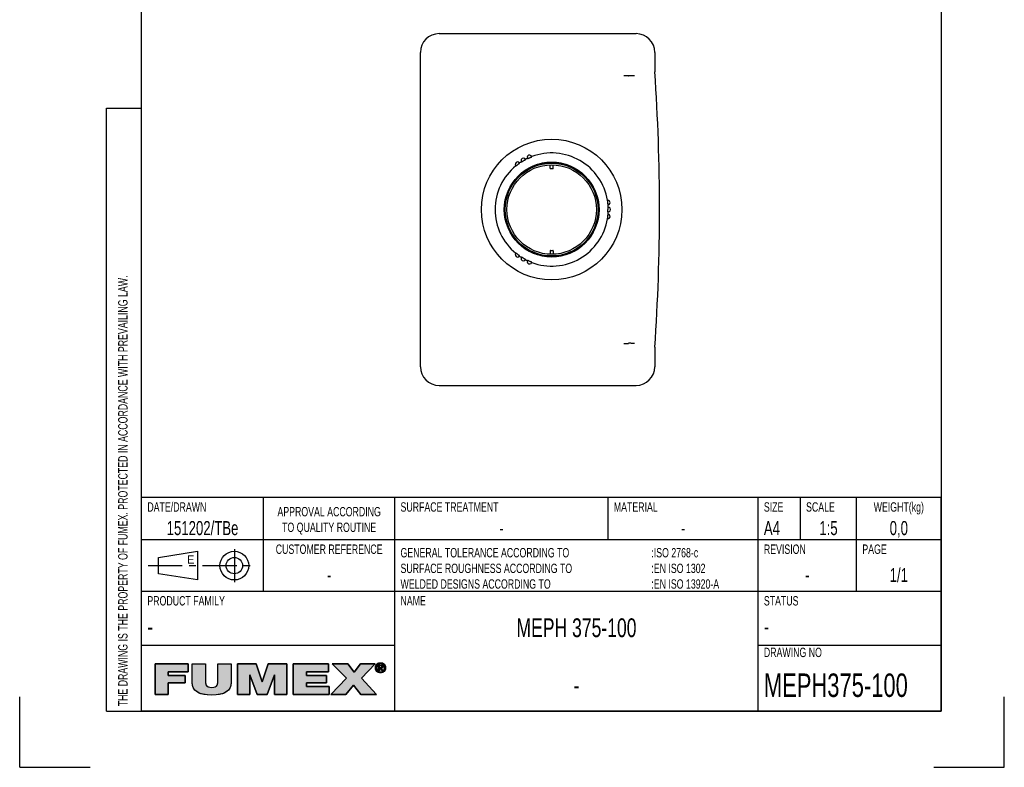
# Model space of a CAD drawing. Extents: x 0 to 210, y 0 to 297.
# Tile 1 of 2: x 0 to 210, y 0 to 159. Entities that reach past the tile are written whole.
import ezdxf

# ---------------------------------------------------------------- set-up
doc = ezdxf.new("R2010")
doc.units = 0
doc.header["$LTSCALE"] = 19.36
doc.linetypes.add('CENTER', pattern=[0.6, 0.375, -0.075, 0.075, -0.075])
doc.layers.get('0').update_dxf_attribs({"linetype": 'CONTINUOUS'})
for name, color, linetype in [('101196_DXF_CONTINUOUS_LINE', 7, 'CONTINUOUS'), ('105-878_DXF_CONTINUOUS_LIN', 7, 'CONTINUOUS'), ('116461_DXF_CONTINUOUS_LINE', 7, 'CONTINUOUS'), ('117031_DXF_CONTINUOUS_LINE', 7, 'CONTINUOUS'), ('117041_DXF_CONTINUOUS_LINE', 7, 'CONTINUOUS'), ('MEPH375-100_DXF_CONTINUOUS', 7, 'CONTINUOUS'), ('MEPH375-100_DXF_FORMAT', 7, 'CONTINUOUS')]:
    doc.layers.add(name, color=color, linetype=linetype)
doc.styles.add('TEXTSTYLE_2', font='txt', dxfattribs={"width": 0.7})
doc.styles.add('TEXTSTYLE_3', font='txt')

# ---------------------------------------------------------------- blocks, each defined once
blk = doc.blocks.new('SYMBOL_11_BL0', base_point=(53.46, 18.84))
at = {"layer": 'MEPH375-100_DXF_FORMAT', "linetype": 'CONTINUOUS'}
for points in [[(31.68, 15.55), (28.88, 15.55), (28.88, 22.04), (35.91, 22.04), (35.91, 20.38), (31.68, 20.38), (31.68, 19.57), (35.31, 19.57), (35.31, 18.02), (31.68, 18.02)], [(45.09, 22.04), (45.09, 18.06), (45.05, 17.56), (44.94, 17.13), (44.76, 16.75), (44.51, 16.42), (44.19, 16.14), (43.78, 15.89), (43.27, 15.69), (42.64, 15.53), (41.87, 15.43), (40.95, 15.4), (40.03, 15.43), (39.26, 15.53), (38.63, 15.69), (38.12, 15.89), (37.71, 16.14), (37.38, 16.43), (37.13, 16.76), (36.95, 17.13), (36.84, 17.56), (36.8, 18.06), (36.8, 22.04), (39.6, 22.04), (39.6, 18.51), (39.62, 18.08), (39.67, 17.75), (39.78, 17.5), (39.95, 17.3), (40.19, 17.15), (40.52, 17.05), (40.97, 17.02), (41.4, 17.05), (41.72, 17.15), (41.96, 17.3), (42.12, 17.5), (42.22, 17.76), (42.28, 18.09), (42.29, 18.51), (42.29, 22.04)], [(49.07, 15.55), (46.42, 15.55), (46.42, 22.04), (50.41, 22.04), (51.7, 18.22), (51.73, 18.22), (53.03, 22.04), (57.01, 22.04), (57.01, 15.55), (54.37, 15.55), (54.37, 19.72), (54.34, 19.72), (52.76, 15.55), (50.67, 15.55), (49.09, 19.72), (49.07, 19.72)], [(66.03, 15.55), (58.36, 15.55), (58.36, 22.04), (65.89, 22.04), (65.89, 20.38), (61.17, 20.38), (61.17, 19.57), (65.46, 19.57), (65.46, 18.02), (61.17, 18.02), (61.17, 17.22), (66.03, 17.22)], [(69.59, 15.55), (66.38, 15.55), (69.67, 19.01), (66.68, 22.04), (69.96, 22.04), (71.34, 20.28), (72.69, 22.04), (75.79, 22.04), (72.88, 18.99), (76.12, 15.55), (72.75, 15.55), (71.2, 17.49)], [(76.31, 21.83), (76.23, 21.72), (76.16, 21.61), (76.12, 21.49), (76.09, 21.35), (76.08, 21.21), (75.87, 21.05), (75.86, 21.21), (75.87, 21.38), (75.91, 21.53), (75.97, 21.68), (76.05, 21.82), (76.36, 21.87)], [(76.09, 21.07), (76.12, 20.94), (76.16, 20.81), (76.23, 20.7), (76.31, 20.6), (76.15, 20.48), (76.05, 20.61), (75.97, 20.74), (75.91, 20.89), (75.87, 21.05), (76.08, 21.21)], [(76.46, 21.96), (76.36, 21.87), (76.05, 21.82), (76.15, 21.94), (76.57, 22.02)], [(76.69, 22.07), (76.57, 22.02), (76.15, 21.94), (76.27, 22.05), (76.82, 22.1)], [(76.95, 22.11), (76.82, 22.1), (76.27, 22.05), (76.33, 22.1), (77.43, 22.18), (77.57, 22.1), (77.64, 22.05), (77.76, 21.94), (77.85, 21.82), (77.93, 21.68), (77.99, 21.53), (78.03, 21.38), (78.04, 21.21), (78.03, 21.05), (77.99, 20.89), (77.93, 20.74), (77.86, 20.61), (77.76, 20.48), (77.64, 20.37), (77.57, 20.32), (77.43, 20.24), (77.28, 20.18), (77.12, 20.15), (76.79, 20.15), (76.63, 20.18), (76.48, 20.24), (76.4, 20.28), (76.95, 20.32), (77.09, 20.33), (77.22, 20.35), (77.34, 20.4), (77.45, 20.47), (77.55, 20.55), (77.59, 20.6), (77.67, 20.7), (77.74, 20.81), (77.78, 20.94), (77.81, 21.07), (77.82, 21.21), (77.81, 21.35), (77.78, 21.49), (77.74, 21.61), (77.67, 21.72), (77.59, 21.83), (77.55, 21.87), (77.45, 21.95), (77.34, 22.02), (77.21, 22.07), (77.09, 22.1)], [(76.95, 22.29), (77.12, 22.27), (77.28, 22.24), (77.43, 22.18), (76.33, 22.1), (76.48, 22.18), (76.63, 22.24), (76.79, 22.27)], [(76.73, 21.67), (76.54, 20.59), (76.54, 21.83), (77.01, 21.83), (77.01, 21.83), (77.12, 21.83), (77.2, 21.81), (77.27, 21.79), (77.33, 21.76), (77.37, 21.72), (77.39, 21.7), (77.4, 21.67), (77.43, 21.62), (77.44, 21.56), (77.45, 21.48), (77.44, 21.4), (77.43, 21.34), (77.4, 21.29), (77.08, 21.3), (77.12, 21.3), (77.15, 21.31), (77.18, 21.33), (77.2, 21.34), (77.22, 21.36), (77.23, 21.39), (77.24, 21.42), (77.25, 21.45), (77.25, 21.49), (77.25, 21.52), (77.24, 21.55), (77.23, 21.58), (77.22, 21.6), (77.2, 21.62), (77.17, 21.63), (77.14, 21.65), (77.11, 21.66), (77.07, 21.67), (77.02, 21.67), (76.98, 21.67), (76.85, 21.67)], [(76.95, 21.29), (76.97, 21.29), (77.03, 21.29), (77.08, 21.3), (77.4, 21.29), (76.73, 21.13), (76.73, 20.59), (76.54, 20.59), (76.73, 21.67), (76.73, 21.48), (76.73, 21.29), (76.84, 21.29)], [(77.13, 21.14), (77.48, 20.59), (77.27, 20.59), (76.94, 21.13), (76.73, 21.13), (77.4, 21.29), (77.36, 21.24), (77.32, 21.2), (77.26, 21.17), (77.2, 21.15)], [(76.35, 20.55), (76.46, 20.47), (76.26, 20.37), (76.15, 20.48), (76.31, 20.6)], [(76.57, 20.4), (76.69, 20.35), (76.4, 20.28), (76.26, 20.37), (76.46, 20.47)]]:
    blk.add_hatch(color=7, dxfattribs=at).paths.add_polyline_path(points)
at = {"layer": 'MEPH375-100_DXF_FORMAT', "color": 7, "linetype": 'CONTINUOUS'}
for p, q in [((35.91, 22.04), (28.88, 22.04)), ((28.88, 22.04), (28.88, 15.55)), ((35.91, 22.04), (28.88, 22.04)), ((28.88, 22.04), (28.88, 15.55)), ((35.91, 20.38), (35.91, 22.04)), ((35.91, 20.38), (35.91, 22.04)), ((50.41, 22.04), (46.42, 22.04)), ((46.42, 22.04), (46.42, 15.55)), ((50.41, 22.04), (46.42, 22.04)), ((46.42, 22.04), (46.42, 15.55)), ((51.7, 18.22), (50.41, 22.04)), ((51.7, 18.22), (50.41, 22.04)), ((53.03, 22.04), (51.73, 18.22)), ((53.03, 22.04), (51.73, 18.22)), ((57.01, 22.04), (53.03, 22.04)), ((57.01, 22.04), (53.03, 22.04)), ((57.01, 15.55), (57.01, 22.04)), ((57.01, 15.55), (57.01, 22.04)), ((65.89, 22.04), (58.36, 22.04)), ((58.36, 22.04), (58.36, 15.55)), ((65.89, 22.04), (58.36, 22.04)), ((58.36, 22.04), (58.36, 15.55)), ((65.89, 20.38), (65.89, 22.04)), ((65.89, 20.38), (65.89, 22.04)), ((69.96, 22.04), (66.68, 22.04)), ((66.68, 22.04), (69.67, 19.01)), ((69.96, 22.04), (66.68, 22.04)), ((66.68, 22.04), (69.67, 19.01)), ((71.34, 20.28), (69.96, 22.04)), ((71.34, 20.28), (69.96, 22.04)), ((72.69, 22.04), (71.34, 20.28)), ((72.69, 22.04), (71.34, 20.28)), ((75.79, 22.04), (72.69, 22.04)), ((75.79, 22.04), (72.69, 22.04)), ((72.88, 18.99), (75.79, 22.04)), ((72.88, 18.99), (75.79, 22.04)), ((31.68, 19.57), (31.68, 20.38)), ((31.68, 20.38), (35.91, 20.38)), ((31.68, 19.57), (31.68, 20.38)), ((31.68, 20.38), (35.91, 20.38)), ((35.31, 19.57), (31.68, 19.57)), ((35.31, 19.57), (31.68, 19.57)), ((35.31, 18.02), (35.31, 19.57)), ((35.31, 18.02), (35.31, 19.57)), ((49.07, 15.55), (49.07, 19.72)), ((49.07, 19.72), (49.09, 19.72)), ((49.07, 15.55), (49.07, 19.72)), ((49.07, 19.72), (49.09, 19.72)), ((49.09, 19.72), (50.67, 15.55)), ((49.09, 19.72), (50.67, 15.55)), ((52.76, 15.55), (54.34, 19.72)), ((52.76, 15.55), (54.34, 19.72)), ((54.34, 19.72), (54.37, 19.72)), ((54.34, 19.72), (54.37, 19.72)), ((54.37, 19.72), (54.37, 15.55)), ((54.37, 19.72), (54.37, 15.55)), ((61.17, 19.57), (61.17, 20.38)), ((61.17, 20.38), (65.89, 20.38)), ((61.17, 19.57), (61.17, 20.38)), ((61.17, 20.38), (65.89, 20.38)), ((65.46, 19.57), (61.17, 19.57)), ((65.46, 19.57), (61.17, 19.57)), ((65.46, 18.02), (65.46, 19.57)), ((65.46, 18.02), (65.46, 19.57)), ((69.67, 19.01), (66.38, 15.55)), ((69.67, 19.01), (66.38, 15.55)), ((76.12, 15.55), (72.88, 18.99)), ((76.12, 15.55), (72.88, 18.99)), ((31.68, 15.55), (31.68, 18.02)), ((31.68, 18.02), (35.31, 18.02)), ((31.68, 15.55), (31.68, 18.02)), ((31.68, 18.02), (35.31, 18.02)), ((51.73, 18.22), (51.7, 18.22)), ((51.73, 18.22), (51.7, 18.22)), ((61.17, 17.22), (61.17, 18.02)), ((61.17, 18.02), (65.46, 18.02)), ((61.17, 17.22), (61.17, 18.02)), ((61.17, 18.02), (65.46, 18.02)), ((66.03, 17.22), (61.17, 17.22)), ((66.03, 17.22), (61.17, 17.22)), ((66.03, 15.55), (66.03, 17.22)), ((66.03, 15.55), (66.03, 17.22)), ((69.59, 15.55), (71.2, 17.49)), ((69.59, 15.55), (71.2, 17.49)), ((71.2, 17.49), (72.75, 15.55)), ((71.2, 17.49), (72.75, 15.55)), ((28.88, 15.55), (31.68, 15.55)), ((28.88, 15.55), (31.68, 15.55)), ((46.42, 15.55), (49.07, 15.55)), ((46.42, 15.55), (49.07, 15.55)), ((50.67, 15.55), (52.76, 15.55)), ((50.67, 15.55), (52.76, 15.55)), ((54.37, 15.55), (57.01, 15.55)), ((54.37, 15.55), (57.01, 15.55)), ((58.36, 15.55), (66.03, 15.55)), ((58.36, 15.55), (66.03, 15.55)), ((66.38, 15.55), (69.59, 15.55)), ((66.38, 15.55), (69.59, 15.55)), ((72.75, 15.55), (76.12, 15.55)), ((72.75, 15.55), (76.12, 15.55))]:
    blk.add_line(p, q, dxfattribs=at)
for points in [[(31.68, 15.55), (28.88, 15.55), (28.88, 22.04), (35.91, 22.04), (35.91, 20.38), (31.68, 20.38), (31.68, 19.57), (35.31, 19.57), (35.31, 18.02), (31.68, 18.02), (31.68, 15.55)], [(45.09, 22.04), (45.09, 18.06), (45.05, 17.56), (44.94, 17.13), (44.76, 16.75), (44.51, 16.42), (44.19, 16.14), (43.78, 15.89), (43.27, 15.69), (42.64, 15.53), (41.87, 15.43), (40.95, 15.4), (40.03, 15.43), (39.26, 15.53), (38.63, 15.69), (38.12, 15.89), (37.71, 16.14), (37.38, 16.43), (37.13, 16.76), (36.95, 17.13), (36.84, 17.56), (36.8, 18.06), (36.8, 22.04), (39.6, 22.04), (39.6, 18.51), (39.62, 18.08), (39.67, 17.75), (39.78, 17.5), (39.95, 17.3), (40.19, 17.15), (40.52, 17.05), (40.97, 17.02), (41.4, 17.05), (41.72, 17.15), (41.96, 17.3), (42.12, 17.5), (42.22, 17.76), (42.28, 18.09), (42.29, 18.51), (42.29, 22.04), (45.09, 22.04)], [(49.07, 15.55), (46.42, 15.55), (46.42, 22.04), (50.41, 22.04), (51.7, 18.22), (51.73, 18.22), (53.03, 22.04), (57.01, 22.04), (57.01, 15.55), (54.37, 15.55), (54.37, 19.72), (54.34, 19.72), (52.76, 15.55), (50.67, 15.55), (49.09, 19.72), (49.07, 19.72), (49.07, 15.55)], [(66.03, 15.55), (58.36, 15.55), (58.36, 22.04), (65.89, 22.04), (65.89, 20.38), (61.17, 20.38), (61.17, 19.57), (65.46, 19.57), (65.46, 18.02), (61.17, 18.02), (61.17, 17.22), (66.03, 17.22), (66.03, 15.55)], [(69.59, 15.55), (66.38, 15.55), (69.67, 19.01), (66.68, 22.04), (69.96, 22.04), (71.34, 20.28), (72.69, 22.04), (75.79, 22.04), (72.88, 18.99), (76.12, 15.55), (72.75, 15.55), (71.2, 17.49), (69.59, 15.55)], [(76.31, 21.83), (76.23, 21.72), (76.16, 21.61), (76.12, 21.49), (76.09, 21.35), (76.08, 21.21), (75.87, 21.05), (75.86, 21.21), (75.87, 21.38), (75.91, 21.53), (75.97, 21.68), (76.05, 21.82), (76.36, 21.87), (76.31, 21.83)], [(76.09, 21.07), (76.12, 20.94), (76.16, 20.81), (76.23, 20.7), (76.31, 20.6), (76.15, 20.48), (76.05, 20.61), (75.97, 20.74), (75.91, 20.89), (75.87, 21.05), (76.08, 21.21), (76.09, 21.07)], [(76.46, 21.96), (76.36, 21.87), (76.05, 21.82), (76.15, 21.94), (76.57, 22.02), (76.46, 21.96)], [(76.69, 22.07), (76.57, 22.02), (76.15, 21.94), (76.27, 22.05), (76.82, 22.1), (76.69, 22.07)], [(76.95, 22.11), (76.82, 22.1), (76.27, 22.05), (76.33, 22.1), (77.43, 22.18), (77.57, 22.1), (77.64, 22.05), (77.76, 21.94), (77.85, 21.82), (77.93, 21.68), (77.99, 21.53), (78.03, 21.38), (78.04, 21.21), (78.03, 21.05), (77.99, 20.89), (77.93, 20.74), (77.86, 20.61), (77.76, 20.48), (77.64, 20.37), (77.57, 20.32), (77.43, 20.24), (77.28, 20.18), (77.12, 20.15), (76.79, 20.15), (76.63, 20.18), (76.48, 20.24), (76.4, 20.28), (76.95, 20.32), (77.09, 20.33), (77.22, 20.35), (77.34, 20.4), (77.45, 20.47), (77.55, 20.55), (77.59, 20.6), (77.67, 20.7), (77.74, 20.81), (77.78, 20.94), (77.81, 21.07), (77.82, 21.21), (77.81, 21.35), (77.78, 21.49), (77.74, 21.61), (77.67, 21.72), (77.59, 21.83), (77.55, 21.87), (77.45, 21.95), (77.34, 22.02), (77.21, 22.07), (77.09, 22.1), (76.95, 22.11)], [(76.95, 22.29), (77.12, 22.27), (77.28, 22.24), (77.43, 22.18), (76.33, 22.1), (76.48, 22.18), (76.63, 22.24), (76.79, 22.27), (76.95, 22.29)], [(76.73, 21.67), (76.54, 20.59), (76.54, 21.83), (77.01, 21.83), (77.01, 21.83), (77.12, 21.83), (77.2, 21.81), (77.27, 21.79), (77.33, 21.76), (77.37, 21.72), (77.39, 21.7), (77.4, 21.67), (77.43, 21.62), (77.44, 21.56), (77.45, 21.48), (77.44, 21.4), (77.43, 21.34), (77.4, 21.29), (77.08, 21.3), (77.12, 21.3), (77.15, 21.31), (77.18, 21.33), (77.2, 21.34), (77.22, 21.36), (77.23, 21.39), (77.24, 21.42), (77.25, 21.45), (77.25, 21.49), (77.25, 21.52), (77.24, 21.55), (77.23, 21.58), (77.22, 21.6), (77.2, 21.62), (77.17, 21.63), (77.14, 21.65), (77.11, 21.66), (77.07, 21.67), (77.02, 21.67), (76.98, 21.67), (76.85, 21.67), (76.73, 21.67)], [(76.95, 21.29), (76.97, 21.29), (77.03, 21.29), (77.08, 21.3), (77.4, 21.29), (76.73, 21.13), (76.73, 20.59), (76.54, 20.59), (76.73, 21.67), (76.73, 21.48), (76.73, 21.29), (76.84, 21.29), (76.95, 21.29)], [(77.13, 21.14), (77.48, 20.59), (77.27, 20.59), (76.94, 21.13), (76.73, 21.13), (77.4, 21.29), (77.36, 21.24), (77.32, 21.2), (77.26, 21.17), (77.2, 21.15), (77.13, 21.14)], [(76.35, 20.55), (76.46, 20.47), (76.26, 20.37), (76.15, 20.48), (76.31, 20.6), (76.35, 20.55)], [(76.57, 20.4), (76.69, 20.35), (76.4, 20.28), (76.26, 20.37), (76.46, 20.47), (76.57, 20.4)]]:
    blk.add_lwpolyline(points, dxfattribs=at)
for points, knots in [([(45.09, 22.04), (45.09, 22.04), (42.29, 22.04), (42.29, 22.04), (42.29, 22.04), (42.29, 18.51), (42.29, 18.51), (42.29, 17.84), (42.29, 17.02), (40.97, 17.02), (39.6, 17.02), (39.6, 17.84), (39.6, 18.51), (39.6, 18.51), (39.6, 22.04), (39.6, 22.04), (39.6, 22.04), (36.8, 22.04), (36.8, 22.04), (36.8, 22.04), (36.8, 18.06), (36.8, 18.06), (36.8, 16.26), (38.18, 15.4), (40.95, 15.4), (43.73, 15.4), (45.09, 16.26), (45.09, 18.06), (45.09, 18.06), (45.09, 22.04), (45.09, 22.04)], [0, 0, 0, 0, 1, 1, 1, 2, 2, 2, 3, 3, 3, 4, 4, 4, 5, 5, 5, 6, 6, 6, 7, 7, 7, 8, 8, 8, 9, 9, 9, 10, 10, 10, 10]), ([(45.09, 22.04), (45.09, 22.04), (42.29, 22.04), (42.29, 22.04), (42.29, 22.04), (42.29, 18.51), (42.29, 18.51), (42.29, 17.84), (42.29, 17.02), (40.97, 17.02), (39.6, 17.02), (39.6, 17.84), (39.6, 18.51), (39.6, 18.51), (39.6, 22.04), (39.6, 22.04), (39.6, 22.04), (36.8, 22.04), (36.8, 22.04), (36.8, 22.04), (36.8, 18.06), (36.8, 18.06), (36.8, 16.26), (38.18, 15.4), (40.95, 15.4), (43.73, 15.4), (45.09, 16.26), (45.09, 18.06), (45.09, 18.06), (45.09, 22.04), (45.09, 22.04)], [0, 0, 0, 0, 1, 1, 1, 2, 2, 2, 3, 3, 3, 4, 4, 4, 5, 5, 5, 6, 6, 6, 7, 7, 7, 8, 8, 8, 9, 9, 9, 10, 10, 10, 10]), ([(76.95, 20.14), (77.54, 20.14), (78.04, 20.59), (78.04, 21.21), (78.04, 21.83), (77.54, 22.29), (76.95, 22.29), (76.36, 22.29), (75.86, 21.83), (75.86, 21.21), (75.86, 20.59), (76.36, 20.14), (76.95, 20.14)], [0, 0, 0, 0, 1, 1, 1, 2, 2, 2, 3, 3, 3, 4, 4, 4, 4]), ([(76.95, 20.14), (77.54, 20.14), (78.04, 20.59), (78.04, 21.21), (78.04, 21.83), (77.54, 22.29), (76.95, 22.29), (76.36, 22.29), (75.86, 21.83), (75.86, 21.21), (75.86, 20.59), (76.36, 20.14), (76.95, 20.14)], [0, 0, 0, 0, 1, 1, 1, 2, 2, 2, 3, 3, 3, 4, 4, 4, 4]), ([(76.08, 21.21), (76.08, 21.72), (76.46, 22.11), (76.95, 22.11), (77.44, 22.11), (77.82, 21.72), (77.82, 21.21), (77.82, 20.7), (77.44, 20.32), (76.95, 20.32), (76.46, 20.32), (76.08, 20.7), (76.08, 21.21)], [0, 0, 0, 0, 1, 1, 1, 2, 2, 2, 3, 3, 3, 4, 4, 4, 4]), ([(76.08, 21.21), (76.08, 21.72), (76.46, 22.11), (76.95, 22.11), (77.44, 22.11), (77.82, 21.72), (77.82, 21.21), (77.82, 20.7), (77.44, 20.32), (76.95, 20.32), (76.46, 20.32), (76.08, 20.7), (76.08, 21.21)], [0, 0, 0, 0, 1, 1, 1, 2, 2, 2, 3, 3, 3, 4, 4, 4, 4]), ([(76.73, 21.13), (76.73, 21.13), (76.94, 21.13), (76.94, 21.13), (76.94, 21.13), (77.27, 20.59), (77.27, 20.59), (77.27, 20.59), (77.48, 20.59), (77.48, 20.59), (77.48, 20.59), (77.13, 21.14), (77.13, 21.14), (77.31, 21.16), (77.45, 21.26), (77.45, 21.48), (77.45, 21.72), (77.3, 21.83), (77.01, 21.83), (77.01, 21.83), (76.54, 21.83), (76.54, 21.83), (76.54, 21.83), (76.54, 20.59), (76.54, 20.59), (76.54, 20.59), (76.73, 20.59), (76.73, 20.59), (76.73, 20.59), (76.73, 21.13), (76.73, 21.13)], [0, 0, 0, 0, 1, 1, 1, 2, 2, 2, 3, 3, 3, 4, 4, 4, 5, 5, 5, 6, 6, 6, 7, 7, 7, 8, 8, 8, 9, 9, 9, 10, 10, 10, 10]), ([(76.73, 21.13), (76.73, 21.13), (76.94, 21.13), (76.94, 21.13), (76.94, 21.13), (77.27, 20.59), (77.27, 20.59), (77.27, 20.59), (77.48, 20.59), (77.48, 20.59), (77.48, 20.59), (77.13, 21.14), (77.13, 21.14), (77.31, 21.16), (77.45, 21.26), (77.45, 21.48), (77.45, 21.72), (77.3, 21.83), (77.01, 21.83), (77.01, 21.83), (76.54, 21.83), (76.54, 21.83), (76.54, 21.83), (76.54, 20.59), (76.54, 20.59), (76.54, 20.59), (76.73, 20.59), (76.73, 20.59), (76.73, 20.59), (76.73, 21.13), (76.73, 21.13)], [0, 0, 0, 0, 1, 1, 1, 2, 2, 2, 3, 3, 3, 4, 4, 4, 5, 5, 5, 6, 6, 6, 7, 7, 7, 8, 8, 8, 9, 9, 9, 10, 10, 10, 10]), ([(76.73, 21.29), (76.73, 21.29), (76.73, 21.67), (76.73, 21.67), (76.73, 21.67), (76.98, 21.67), (76.98, 21.67), (77.11, 21.67), (77.25, 21.64), (77.25, 21.49), (77.25, 21.3), (77.11, 21.29), (76.95, 21.29), (76.95, 21.29), (76.73, 21.29), (76.73, 21.29)], [0, 0, 0, 0, 1, 1, 1, 2, 2, 2, 3, 3, 3, 4, 4, 4, 5, 5, 5, 5]), ([(76.73, 21.29), (76.73, 21.29), (76.73, 21.67), (76.73, 21.67), (76.73, 21.67), (76.98, 21.67), (76.98, 21.67), (77.11, 21.67), (77.25, 21.64), (77.25, 21.49), (77.25, 21.3), (77.11, 21.29), (76.95, 21.29), (76.95, 21.29), (76.73, 21.29), (76.73, 21.29)], [0, 0, 0, 0, 1, 1, 1, 2, 2, 2, 3, 3, 3, 4, 4, 4, 5, 5, 5, 5])]:
    blk.add_open_spline(points, degree=3, knots=knots, dxfattribs=at)
for points in [[(76.95, 20.32), (76.4, 20.28), (76.82, 20.33), (76.69, 20.35)], [(76.95, 20.14), (76.79, 20.15), (77.12, 20.15)]]:
    blk.add_solid(points, dxfattribs=at)
blk = doc.blocks.new('SYMBOL_0_BL1', base_point=(39, 43))
at = {"layer": 'MEPH375-100_DXF_CONTINUOUS', "color": 7, "linetype": 'CENTER'}
for p, q in [((45.78125, 46.5), (45.78125, 39.5)), ((27.40625, 43), (50.59375, 43))]:
    blk.add_line(p, q, dxfattribs=at)
at = {"layer": 'MEPH375-100_DXF_CONTINUOUS', "color": 7, "linetype": 'CONTINUOUS'}
for p, q in [((29.59375, 44.75), (37.90625, 46.0625)), ((29.59375, 41.25), (29.59375, 44.75)), ((37.90625, 46.0625), (37.90625, 39.9375)), ((37.90625, 39.9375), (29.59375, 41.25))]:
    blk.add_line(p, q, dxfattribs=at)
for radius in [3.0625, 1.75]:
    blk.add_circle((45.78125, 43), radius, dxfattribs=at)

msp = doc.modelspace()

# ---------------------------------------------------------------- linework, layer by layer
at = {"layer": '101196_DXF_CONTINUOUS_LINE', "color": 7, "linetype": 'CONTINUOUS'}
for p, q in [((113.14, 128.91), (113.14, 128.96)), ((113.14, 127.71), (113.14, 128.45)), ((113.78, 128.91), (113.78, 128.96)), ((113.78, 127.71), (113.78, 128.45)), ((113.68, 127.61), (113.24, 127.61)), ((113.14, 110.11), (113.14, 109.38)), ((113.24, 110.21), (113.68, 110.21)), ((113.78, 110.11), (113.78, 109.38)), ((113.14, 108.92), (113.14, 108.87)), ((113.78, 108.92), (113.78, 108.87))]:
    msp.add_line(p, q, dxfattribs=at)
for centre, start, end in [((113.24, 127.71), 180, 270), ((113.68, 127.71), 270, 360), ((113.24, 110.11), 90, 180), ((113.68, 110.11), 0, 90)]:
    msp.add_arc(centre, 0.1, start, end, dxfattribs=at)
at = {"layer": '105-878_DXF_CONTINUOUS_LIN', "color": 7, "linetype": 'CONTINUOUS'}
for radius in [10, 9.9, 9.54]:
    msp.add_circle((113.46, 118.91), radius, dxfattribs=at)
at = {"layer": '116461_DXF_CONTINUOUS_LINE', "color": 7, "linetype": 'CONTINUOUS'}
for p, q in [((89.46, 156.41), (131.46, 156.41)), ((85.46, 85.41), (85.46, 152.41)), ((135.46, 152.41), (135.46, 148.55)), ((129.95, 147.43), (129.85, 147.43)), ((129.85, 147.43), (129.85, 147.43)), ((129.95, 90.4), (129.85, 90.4)), ((135.46, 89.28), (135.46, 85.41)), ((89.46, 81.41), (131.46, 81.41))]:
    msp.add_line(p, q, dxfattribs=at)
for centre, radius, start, end in [((89.46, 152.41), 4, 90, 180), ((131.46, 152.41), 4, 0, 90), ((139.46, 148.55), 4, 180, 183.8653), ((-299.16, 118.91), 435.62, 356.1347, 3.8653), ((139.46, 89.28), 4, 176.1347, 180), ((89.46, 85.41), 4, 180, 270), ((131.46, 85.41), 4, 270, 360)]:
    msp.add_arc(centre, radius, start, end, dxfattribs=at)
for points, knots in [([(128.85, 147.47), (128.92, 147.47), (129.04, 147.48), (129.22, 147.48), (129.39, 147.48), (129.54, 147.47), (129.66, 147.47), (129.75, 147.46), (129.8, 147.45), (129.82, 147.44), (129.84, 147.44), (129.85, 147.43), (129.85, 147.43)], [0, 0, 0, 0, 0.189039, 0.371119, 0.539699, 0.688693, 0.81275, 0.907529, 0.942933, 0.970014, 0.988798, 1, 1, 1, 1]), ([(131.15, 147.45), (131, 147.45), (130.72, 147.45), (130.32, 147.44), (130.07, 147.43), (129.95, 147.43)], [0, 0, 0, 0, 0.374627, 0.694889, 1, 1, 1, 1]), ([(128.85, 90.36), (128.92, 90.35), (129.04, 90.35), (129.22, 90.35), (129.39, 90.35), (129.54, 90.35), (129.66, 90.36), (129.75, 90.37), (129.8, 90.38), (129.82, 90.39), (129.84, 90.39), (129.85, 90.4), (129.85, 90.4)], [0, 0, 0, 0, 0.189027, 0.371082, 0.539558, 0.688685, 0.812556, 0.907494, 0.942952, 0.969975, 0.988761, 1, 1, 1, 1]), ([(129.85, 90.4), (129.85, 90.4), (129.85, 90.4), (129.85, 90.4), (129.85, 90.4)], [0, 0, 0, 0, 0.644302, 1, 1, 1, 1]), ([(131.15, 90.38), (131, 90.38), (130.72, 90.38), (130.32, 90.39), (130.07, 90.39), (129.95, 90.4)], [0, 0, 0, 0, 0.374619, 0.694883, 1, 1, 1, 1])]:
    msp.add_open_spline(points, degree=3, knots=knots, dxfattribs=at)
at = {"layer": '117031_DXF_CONTINUOUS_LINE', "color": 7, "linetype": 'CONTINUOUS'}
for radius in [15, 10.1]:
    msp.add_circle((113.46, 118.91), radius, dxfattribs=at)
for centre, radius, start, end in [((108.75, 130.02), 0.5, 16.5822, 209.4189), ((113.46, 118.91), 12.06, 9.3744, 110.6256), ((113.46, 118.91), 12.06, 129.3744, 230.6256), ((106.2, 128.55), 0.5, 30.5811, 223.4178), ((113.46, 118.91), 12.06, 122.375, 124.6244), ((107.43, 129.36), 0.5, 23.5817, 216.4183), ((113.46, 118.91), 12.06, 115.3756, 117.625), ((125.44, 120.38), 0.5, 270.5811, 103.4178), ((113.46, 118.91), 12.06, 2.375, 4.6244), ((125.44, 117.44), 0.5, 256.5822, 89.4189), ((125.53, 118.91), 0.5, 263.5817, 96.4183), ((113.46, 118.91), 12.06, 355.3756, 357.625), ((113.46, 118.91), 12.06, 249.3744, 350.6256), ((106.2, 109.28), 0.5, 136.5822, 329.4189), ((113.46, 118.91), 12.06, 235.3756, 237.625), ((107.43, 108.47), 0.5, 143.5817, 336.4183), ((113.46, 118.91), 12.06, 242.375, 244.6244), ((108.75, 107.81), 0.5, 150.5811, 343.4178)]:
    msp.add_arc(centre, radius, start, end, dxfattribs=at)
for points, knots in [([(105.84, 128.2), (105.84, 128.2), (105.84, 128.21), (105.85, 128.21), (105.86, 128.22), (105.88, 128.23), (105.91, 128.26), (105.96, 128.29), (106.02, 128.34), (106.11, 128.41), (106.23, 128.51), (106.36, 128.6), (106.45, 128.67), (106.51, 128.71), (106.56, 128.75), (106.6, 128.77), (106.61, 128.79), (106.63, 128.79), (106.63, 128.8), (106.63, 128.8), (106.63, 128.8)], [0, 0, 0, 0, 0.00263, 0.010001, 0.022113, 0.038852, 0.085506, 0.148099, 0.224112, 0.310475, 0.499992, 0.689522, 0.775901, 0.851922, 0.91451, 0.961155, 0.977892, 0.990001, 0.997371, 1, 1, 1, 1]), ([(107.03, 129.06), (107.03, 129.06), (107.03, 129.07), (107.04, 129.07), (107.05, 129.07), (107.07, 129.09), (107.11, 129.11), (107.16, 129.14), (107.22, 129.18), (107.32, 129.24), (107.46, 129.31), (107.59, 129.39), (107.69, 129.45), (107.76, 129.48), (107.81, 129.51), (107.85, 129.54), (107.87, 129.55), (107.88, 129.55), (107.88, 129.56), (107.89, 129.56), (107.89, 129.56)], [0, 0, 0, 0, 0.00263, 0.010002, 0.022114, 0.038854, 0.08551, 0.148105, 0.22412, 0.310483, 0.499999, 0.689515, 0.775879, 0.851894, 0.91449, 0.961145, 0.977886, 0.989998, 0.99737, 1, 1, 1, 1]), ([(108.31, 129.77), (108.31, 129.77), (108.32, 129.77), (108.32, 129.78), (108.34, 129.78), (108.36, 129.79), (108.4, 129.81), (108.45, 129.83), (108.52, 129.86), (108.63, 129.91), (108.77, 129.97), (108.91, 130.03), (109.02, 130.07), (109.09, 130.1), (109.15, 130.12), (109.18, 130.14), (109.21, 130.15), (109.22, 130.16), (109.22, 130.16), (109.23, 130.16), (109.23, 130.16)], [0, 0, 0, 0, 0.00263, 0.010002, 0.022114, 0.038854, 0.08551, 0.148105, 0.22412, 0.310483, 0.499999, 0.689515, 0.775879, 0.851894, 0.91449, 0.961145, 0.977886, 0.989998, 0.99737, 1, 1, 1, 1]), ([(125.32, 120.87), (125.32, 120.87), (125.32, 120.87), (125.32, 120.86), (125.32, 120.85), (125.32, 120.82), (125.33, 120.78), (125.34, 120.72), (125.35, 120.65), (125.36, 120.53), (125.38, 120.38), (125.4, 120.22), (125.41, 120.11), (125.42, 120.03), (125.43, 119.97), (125.43, 119.93), (125.44, 119.91), (125.44, 119.89), (125.44, 119.89), (125.44, 119.88), (125.44, 119.88)], [0, 0, 0, 0, 0.00263, 0.010002, 0.022114, 0.038854, 0.08551, 0.148105, 0.22412, 0.310483, 0.499999, 0.689515, 0.775879, 0.851894, 0.91449, 0.961145, 0.977886, 0.989998, 0.99737, 1, 1, 1, 1]), ([(125.44, 117.94), (125.44, 117.94), (125.44, 117.94), (125.44, 117.93), (125.44, 117.92), (125.43, 117.9), (125.43, 117.85), (125.42, 117.79), (125.41, 117.72), (125.4, 117.6), (125.38, 117.45), (125.36, 117.3), (125.35, 117.18), (125.34, 117.11), (125.33, 117.05), (125.32, 117.01), (125.32, 116.98), (125.32, 116.97), (125.32, 116.96), (125.32, 116.96), (125.32, 116.96)], [0, 0, 0, 0, 0.00263, 0.010002, 0.022114, 0.038854, 0.08551, 0.148105, 0.22412, 0.310483, 0.499999, 0.689515, 0.775879, 0.851894, 0.91449, 0.961145, 0.977886, 0.989998, 0.99737, 1, 1, 1, 1]), ([(125.47, 119.41), (125.47, 119.41), (125.47, 119.41), (125.47, 119.4), (125.47, 119.39), (125.47, 119.36), (125.47, 119.32), (125.47, 119.26), (125.47, 119.18), (125.47, 119.07), (125.47, 118.98), (125.47, 118.91)], [0, 0, 0, 0, 0.005297, 0.019962, 0.044198, 0.077652, 0.170937, 0.296118, 0.448168, 0.62095, 1, 1, 1, 1]), ([(125.47, 118.42), (125.47, 118.42), (125.47, 118.42), (125.47, 118.43), (125.47, 118.44), (125.47, 118.47), (125.47, 118.51), (125.47, 118.57), (125.47, 118.64), (125.47, 118.76), (125.47, 118.85), (125.47, 118.91)], [0, 0, 0, 0, 0.005296, 0.019962, 0.044198, 0.077652, 0.170936, 0.296118, 0.448168, 0.62095, 1, 1, 1, 1]), ([(106.63, 109.03), (106.63, 109.03), (106.63, 109.03), (106.63, 109.03), (106.61, 109.04), (106.6, 109.06), (106.56, 109.08), (106.51, 109.12), (106.45, 109.16), (106.36, 109.23), (106.23, 109.32), (106.11, 109.42), (106.02, 109.49), (105.96, 109.53), (105.91, 109.57), (105.88, 109.6), (105.86, 109.61), (105.85, 109.62), (105.84, 109.62), (105.84, 109.62), (105.84, 109.62)], [0, 0, 0, 0, 0.002629, 0.009999, 0.022107, 0.038842, 0.085484, 0.148068, 0.224086, 0.310464, 0.499994, 0.689513, 0.775877, 0.851894, 0.91449, 0.961145, 0.977886, 0.989998, 0.99737, 1, 1, 1, 1]), ([(107.89, 108.27), (107.89, 108.27), (107.88, 108.27), (107.88, 108.27), (107.87, 108.28), (107.85, 108.29), (107.81, 108.31), (107.76, 108.34), (107.69, 108.38), (107.59, 108.44), (107.46, 108.51), (107.32, 108.59), (107.22, 108.65), (107.16, 108.69), (107.11, 108.72), (107.07, 108.74), (107.05, 108.75), (107.04, 108.76), (107.03, 108.76), (107.03, 108.76), (107.03, 108.76)], [0, 0, 0, 0, 0.00263, 0.010002, 0.022114, 0.038854, 0.08551, 0.148105, 0.22412, 0.310483, 0.499999, 0.689515, 0.775879, 0.851894, 0.91449, 0.961145, 0.977886, 0.989998, 0.99737, 1, 1, 1, 1]), ([(109.23, 107.67), (109.23, 107.67), (109.22, 107.67), (109.22, 107.67), (109.21, 107.68), (109.18, 107.69), (109.15, 107.7), (109.09, 107.73), (109.02, 107.76), (108.91, 107.8), (108.77, 107.86), (108.63, 107.92), (108.52, 107.97), (108.45, 108), (108.4, 108.02), (108.36, 108.04), (108.34, 108.05), (108.32, 108.05), (108.32, 108.05), (108.31, 108.06), (108.31, 108.06)], [0, 0, 0, 0, 0.00263, 0.010002, 0.022114, 0.038854, 0.08551, 0.148105, 0.22412, 0.310483, 0.499999, 0.689515, 0.775879, 0.851894, 0.91449, 0.961145, 0.977886, 0.989998, 0.99737, 1, 1, 1, 1])]:
    msp.add_open_spline(points, degree=3, knots=knots, dxfattribs=at)
at = {"layer": '117041_DXF_CONTINUOUS_LINE', "color": 7, "linetype": 'CONTINUOUS'}
for centre, radius, start, end in [((113.46, 118.91), 10.06, 0, 180), ((113.46, 118.91), 10.03, 91.8253, 268.1747), ((113.46, 121.17), 7.79, 89.7276, 89.9988), ((113.46, 118.91), 10.03, 271.8253, 88.1747), ((113.46, 118.91), 10.06, 180, 360), ((113.46, 116.65), 7.79, 269.7261, 269.9988)]:
    msp.add_arc(centre, radius, start, end, dxfattribs=at)
for points, knots in [([(113.14, 128.96), (113.14, 128.96), (113.15, 128.96), (113.15, 128.96), (113.16, 128.96), (113.17, 128.96), (113.2, 128.96), (113.24, 128.96), (113.29, 128.96), (113.36, 128.96), (113.42, 128.96), (113.46, 128.96)], [0, 0, 0, 0, 0.004896, 0.019328, 0.043238, 0.076334, 0.168777, 0.29317, 0.444599, 0.617419, 1, 1, 1, 1]), ([(113.5, 128.96), (113.54, 128.96), (113.59, 128.96), (113.66, 128.96), (113.7, 128.96), (113.73, 128.96), (113.76, 128.96), (113.77, 128.96), (113.78, 128.96), (113.78, 128.96), (113.78, 128.96), (113.78, 128.96)], [0, 0, 0, 0, 0.391121, 0.56379, 0.71356, 0.835641, 0.925809, 0.958011, 0.981237, 0.995239, 1, 1, 1, 1]), ([(113.42, 108.86), (113.39, 108.86), (113.33, 108.86), (113.27, 108.87), (113.23, 108.87), (113.19, 108.87), (113.17, 108.87), (113.15, 108.87), (113.15, 108.87), (113.14, 108.87), (113.14, 108.87), (113.14, 108.87)], [0, 0, 0, 0, 0.391163, 0.563818, 0.713581, 0.835663, 0.925823, 0.958019, 0.98124, 0.995238, 1, 1, 1, 1]), ([(113.78, 108.87), (113.78, 108.87), (113.78, 108.87), (113.78, 108.87), (113.77, 108.87), (113.75, 108.87), (113.72, 108.87), (113.69, 108.87), (113.64, 108.87), (113.56, 108.86), (113.5, 108.86), (113.46, 108.86)], [0, 0, 0, 0, 0.004896, 0.019328, 0.04324, 0.076337, 0.168776, 0.293158, 0.444594, 0.617427, 1, 1, 1, 1])]:
    msp.add_open_spline(points, degree=3, knots=knots, dxfattribs=at)
at = {"layer": 'MEPH375-100_DXF_FORMAT', "color": 7, "linetype": 'CONTINUOUS'}
for p, q in [((26, 12), (26, 281)), ((196.5, 281), (196.5, 12)), ((18.5, 12), (18.5, 140.5)), ((18.5, 140.5), (26, 140.5)), ((196.5, 57.5), (26, 57.5)), ((26, 12), (26, 57.5)), ((52, 37.5), (52, 57.5)), ((80, 12), (80, 57.5)), ((125.5, 48.5), (125.5, 57.5)), ((157.5, 12), (157.5, 57.5)), ((166.5, 48.5), (166.5, 57.5)), ((178.5, 37.5), (178.5, 57.5)), ((196.5, 12), (196.5, 57.5)), ((196.5, 48.5), (26, 48.5)), ((196.5, 37.5), (26, 37.5)), ((80, 26), (26, 26)), ((196.5, 26), (157.5, 26)), ((0, 0), (0, 15)), ((210, 0), (210, 14.99)), ((18.5, 12), (196.5, 12)), ((196.5, 12), (26, 12)), ((0, 0), (15, 0)), ((195, 0), (210, 0))]:
    msp.add_line(p, q, dxfattribs=at)

# ---------------------------------------------------------------- block references
at = {"layer": 'MEPH375-100_DXF_CONTINUOUS', "color": 7, "linetype": 'CONTINUOUS'}
msp.add_blockref('SYMBOL_0_BL1', (39, 43), dxfattribs=at)
at = {"layer": 'MEPH375-100_DXF_FORMAT', "color": 2, "linetype": 'CONTINUOUS'}
msp.add_blockref('SYMBOL_11_BL0', (53.46, 18.84), dxfattribs=at)

# ---------------------------------------------------------------- texts
at = {"color": 7, "linetype": 'CONTINUOUS'}
for s, insert, char_height, width, attachment_point, style in [('WEIGHT(kg)', (187.5, 56.5), 2, 14, 2, 'TEXTSTYLE_2'), ('DATE/DRAWN', (27.23, 56.5), 2, 14, 1, 'TEXTSTYLE_2'), ('APPROVAL ACCORDING\\PTO QUALITY ROUTINE', (66, 55.5), 2, 25.2, 2, 'TEXTSTYLE_2'), ('SURFACE TREATMENT', (81.22, 56.5), 2, 23.8, 1, 'TEXTSTYLE_2'), ('MATERIAL', (126.72, 56.5), 2, 11.2, 1, 'TEXTSTYLE_2'), ('SIZE ', (158.72, 56.5), 2, 7, 1, 'TEXTSTYLE_2'), ('SCALE', (167.72, 56.5), 2, 7, 1, 'TEXTSTYLE_2'), ('151202/TBe', (39, 52.5), 3, 21, 2, 'TEXTSTYLE_2'), ('A4 ', (158.72, 52.5), 3, 6.3, 1, 'TEXTSTYLE_2'), ('1:5', (172.5, 52.5), 3, 6.3, 2, 'TEXTSTYLE_2'), ('0,0', (187.5, 52.5), 3, 6.3, 2, 'TEXTSTYLE_2'), ('-', (102.75, 52.5), 3, 2.1, 2, 'TEXTSTYLE_2'), ('-', (141.5, 52.5), 3, 2.1, 2, 'TEXTSTYLE_2'), ('CUSTOMER REFERENCE', (66, 47.5), 2, 25.2, 2, 'TEXTSTYLE_2'), ('REVISION', (158.72, 47.5), 2, 11.2, 1, 'TEXTSTYLE_2'), ('PAGE', (179.72, 47.5), 2, 5.6, 1, 'TEXTSTYLE_2'), ('E', (35.72, 45.19), 1.75, 1.75, 1, 'TEXTSTYLE_3')]:
    msp.add_mtext(s, dxfattribs=dict(at, insert=insert, char_height=char_height, width=width, attachment_point=attachment_point, style=style))
at = {"layer": 'MEPH375-100_DXF_FORMAT', "color": 2, "linetype": 'CONTINUOUS', "insert": (21, 13), "char_height": 2, "width": 114.8, "attachment_point": 1, "rotation": 90, "style": 'TEXTSTYLE_2'}
msp.add_mtext('THE DRAWING IS THE PROPERTY OF FUMEX. PROTECTED IN ACCORDANCE WITH PREVAILING LAW.', dxfattribs=at)
at = {"layer": 'MEPH375-100_DXF_FORMAT', "color": 7, "linetype": 'CONTINUOUS', "style": 'TEXTSTYLE_2'}
for s, insert, char_height, width, attachment_point in [('GENERAL TOLERANCE ACCORDING TO\\PSURFACE ROUGHNESS ACCORDING TO\\PWELDED DESIGNS ACCORDING TO\\P ', (81.22, 46.75), 2, 42, 1), (':ISO 2768-c\\P:EN ISO 1302\\P:EN ISO 13920-A \\P ', (134.72, 46.75), 2, 22.4, 1), ('1/1', (187.5, 42.5), 3, 6.3, 2), ('-', (66, 42.5), 3, 2.1, 2), ('- ', (168, 42.5), 3, 4.2, 2), ('PRODUCT FAMILY', (27.23, 36.5), 2, 19.6, 1), ('NAME ', (81.22, 36.5), 2, 7, 1), ('STATUS ', (158.72, 36.5), 2, 9.8, 1), ('MEPH 375-100', (118.75, 31.75), 4, 33.6, 2), ('-', (27.23, 32), 4, 2.8, 1), ('-  ', (158.72, 31.75), 3.5, 7.35, 1), ('DRAWING NO', (158.72, 25.5), 2, 14, 1), ('MEPH375-100', (158.72, 20), 5, 38.5, 1), ('-', (118.75, 19.5), 4, 2.8, 2)]:
    msp.add_mtext(s, dxfattribs=dict(at, insert=insert, char_height=char_height, width=width, attachment_point=attachment_point))

doc.saveas('drawing.dxf')
